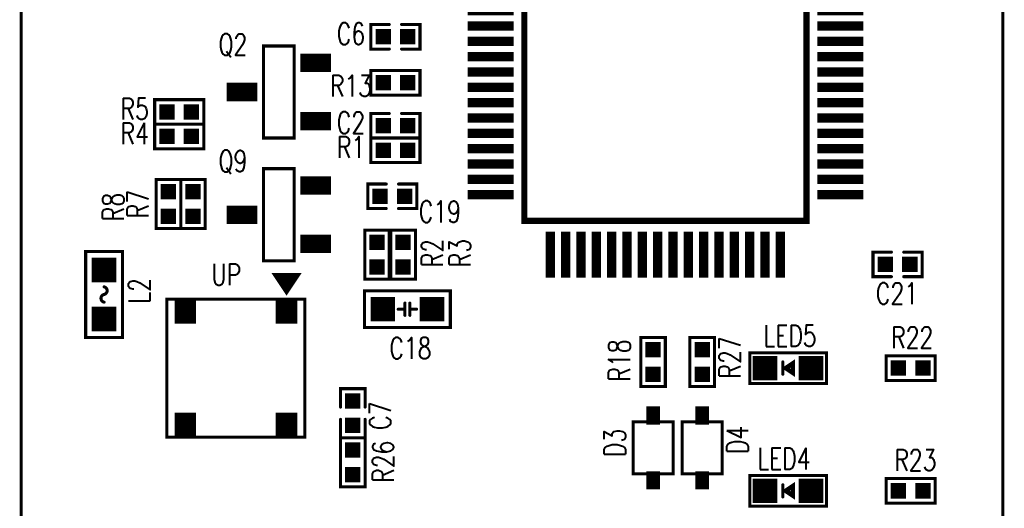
# Model space of a CAD drawing. Extents: x -1.2 to 32.1, y -19.6 to 61.6.
# Tile 2 of 3: x -0.1 to 32, y 21.4 to 37.4. Entities that reach past the tile are written whole.
import ezdxf
from ezdxf.enums import TextEntityAlignment as Align

# ---------------------------------------------------------------- set-up
doc = ezdxf.new("R2010")
doc.units = 0
doc.header["$MEASUREMENT"] = 0
doc.layers.get('0').update_dxf_attribs({"linetype": 'CONTINUOUS'})
for name, color, linetype in [('BOARD_OUTLINE_00', 254, 'CONTINUOUS'), ('DRIL_NPLTE_THRU_01', 96, 'CONTINUOUS'), ('DRIL_PLTE_THRU_01', 96, 'CONTINUOUS'), ('PADS_INNER', 3, 'CONTINUOUS'), ('PADS_TOP', 3, 'CONTINUOUS'), ('PART_NAME_01', 254, 'CONTINUOUS'), ('PART_TOP_2DLINE_00', 255, 'CONTINUOUS'), ('PART_TOP_2DLINE_01', 255, 'CONTINUOUS'), ('PART_TOP_2DLINE_126', 254, 'CONTINUOUS')]:
    doc.layers.add(name, color=color, linetype=linetype)
doc.styles.add('W0$1', font='simplex', dxfattribs={"width": 0.75})

# ---------------------------------------------------------------- blocks, each defined once
blk = doc.blocks.new('BOARD_1')
at = {"layer": 'BOARD_OUTLINE_00', "const_width": 0.1}
blk.add_lwpolyline([(0, -1), (32, -1), (32, 59), (0, 59)], close=True, dxfattribs=at)
blk = doc.blocks.new('SMOOTH_0$1')
at = {"const_width": 0.05}
blk.add_lwpolyline([(-0.025, 0, 1), (0.025, 0, 1)], format="xyb", close=True, dxfattribs=at)
blk = doc.blocks.new('PART_BODY_TOP_6')
at = {"layer": 'PART_TOP_2DLINE_01', "const_width": 0.1}
for points in [[(-0.2, 0.4), (-0.8, 0.4), (-0.8, -0.4), (-0.2, -0.4)], [(0.2, 0.4), (0.8, 0.4), (0.8, -0.4), (0.2, -0.4)]]:
    blk.add_lwpolyline(points, dxfattribs=at)
at = {"layer": 'PART_TOP_2DLINE_01'}
for p in [(-0.8, 0.4), (-0.2, 0.4), (0.2, 0.4), (0.8, 0.4), (-0.8, -0.4), (-0.2, -0.4), (0.2, -0.4), (0.8, -0.4)]:
    blk.add_blockref('SMOOTH_0$1', p, dxfattribs=at)
blk = doc.blocks.new('DRIL_HOLE_0')
blk.add_lwpolyline([(0, 0, 1), (0, 0, 1)], format="xyb", close=True)
blk = doc.blocks.new('PAD_0')
blk.add_lwpolyline([(0, 0, 1), (0, 0, 1)], format="xyb", close=True)
blk = doc.blocks.new('PAD_1')
at = {"const_width": 0.5}
blk.add_lwpolyline([(-0.25, 0), (0.25, 0)], dxfattribs=at)
blk = doc.blocks.new('STK_TOP_5')
at = {"layer": 'DRIL_NPLTE_THRU_01'}
blk.add_blockref('DRIL_HOLE_0', (0, 0), dxfattribs=at)
at = {"layer": 'PADS_INNER'}
blk.add_blockref('PAD_0', (0, 0), dxfattribs=at)
at = {"layer": 'PADS_TOP'}
blk.add_blockref('PAD_1', (0, 0), dxfattribs=at)
blk = doc.blocks.new('SYM_TOP_4')
for name, p in [('PART_BODY_TOP_6', (0, 0)), ('STK_TOP_5', (-0.4, 0)), ('STK_TOP_5', (0.4, 0))]:
    blk.add_blockref(name, p)
blk = doc.blocks.new('PART_TOP_2')
blk.add_blockref('SYM_TOP_4', (0, 0))
at = {"layer": 'PART_NAME_01', "style": 'W0$1', "width": 0.75}
blk.add_text('C19', height=0.7, rotation=180, dxfattribs=at).set_placement((-1.55, 0.5), align=Align.MIDDLE_CENTER)
blk = doc.blocks.new('PART_TOP_3')
blk.add_blockref('SYM_TOP_4', (0, 0))
at = {"layer": 'PART_NAME_01', "style": 'W0$1', "width": 0.75}
blk.add_text('C2', height=0.7, rotation=180, dxfattribs=at).set_placement((1.45, -0.1), align=Align.MIDDLE_CENTER)
blk = doc.blocks.new('PART_TOP_5')
blk.add_blockref('SYM_TOP_4', (0, 0))
at = {"layer": 'PART_NAME_01', "style": 'W0$1', "width": 0.75}
blk.add_text('C21', height=0.7, dxfattribs=at).set_placement((-0.02, -0.95), align=Align.MIDDLE_CENTER)
blk = doc.blocks.new('PART_TOP_12')
blk.add_blockref('SYM_TOP_4', (0, 0))
at = {"layer": 'PART_NAME_01', "style": 'W0$1', "width": 0.75}
blk.add_text('C6', height=0.7, rotation=180, dxfattribs=at).set_placement((1.45, -0.1), align=Align.MIDDLE_CENTER)
blk = doc.blocks.new('PART_BODY_TOP_7')
at = {"layer": 'PART_TOP_2DLINE_00', "const_width": 0.1}
blk.add_lwpolyline([(-1.4, 0.6), (1.4, 0.6), (1.4, -0.6), (-1.4, -0.6)], close=True, dxfattribs=at)
for points in [[(-0.3, 0), (-0.08, 0)], [(-0.08, 0.2), (-0.08, -0.2)], [(0.08, 0.2), (0.08, -0.2)], [(0.08, 0), (0.3, 0)]]:
    blk.add_lwpolyline(points, dxfattribs=at)
at = {"layer": 'PART_TOP_2DLINE_00'}
for p in [(-1.4, 0.6), (1.4, 0.6), (-0.3, 0), (-0.08, 0.2), (-0.08, 0), (0.08, 0.2), (0.08, 0), (0.3, 0), (-0.08, -0.2), (0.08, -0.2), (-1.4, -0.6), (1.4, -0.6)]:
    blk.add_blockref('SMOOTH_0$1', p, dxfattribs=at)
blk = doc.blocks.new('PAD_2')
at = {"const_width": 0.8}
blk.add_lwpolyline([(-0.4, 0), (0.4, 0)], dxfattribs=at)
blk = doc.blocks.new('STK_TOP_6')
at = {"layer": 'DRIL_NPLTE_THRU_01'}
blk.add_blockref('DRIL_HOLE_0', (0, 0), dxfattribs=at)
at = {"layer": 'PADS_INNER'}
blk.add_blockref('PAD_0', (0, 0), dxfattribs=at)
at = {"layer": 'PADS_TOP'}
blk.add_blockref('PAD_2', (0, 0), dxfattribs=at)
blk = doc.blocks.new('SYM_TOP_5')
for name, p in [('PART_BODY_TOP_7', (0, 0)), ('STK_TOP_6', (-0.8, 0)), ('STK_TOP_6', (0.8, 0))]:
    blk.add_blockref(name, p)
blk = doc.blocks.new('PART_TOP_17')
blk.add_blockref('SYM_TOP_5', (0, 0))
at = {"layer": 'PART_NAME_01', "style": 'W0$1', "width": 0.75}
blk.add_text('C18', height=0.7, rotation=180, dxfattribs=at).set_placement((0.59, 1.62))
blk = doc.blocks.new('PART_BODY_TOP_14')
at = {"layer": 'PART_TOP_2DLINE_00', "const_width": 0.1}
blk.add_lwpolyline([(-1.5, 0.5), (1.5, 0.5), (1.5, -0.5), (-1.5, -0.5)], close=True, dxfattribs=at)
at = {"layer": 'PART_TOP_2DLINE_00'}
for p in [(-1.5, 0.5), (1.5, 0.5), (-1.5, -0.5), (1.5, -0.5)]:
    blk.add_blockref('SMOOTH_0$1', p, dxfattribs=at)
blk = doc.blocks.new('PAD_3')
at = {"const_width": 0.6}
blk.add_lwpolyline([(-0.5, 0), (0.5, 0)], dxfattribs=at)
blk = doc.blocks.new('STK_TOP_7')
at = {"layer": 'DRIL_NPLTE_THRU_01'}
blk.add_blockref('DRIL_HOLE_0', (0, 0), dxfattribs=at)
at = {"layer": 'PADS_INNER'}
blk.add_blockref('PAD_0', (0, 0), dxfattribs=at)
at = {"layer": 'PADS_TOP', "rotation": 90}
blk.add_blockref('PAD_3', (0, 0), dxfattribs=at)
blk = doc.blocks.new('SYM_TOP_12')
for name, p in [('STK_TOP_7', (0, 1.2)), ('PART_BODY_TOP_14', (0, 0)), ('STK_TOP_7', (-0.95, -1.2)), ('STK_TOP_7', (0.95, -1.2))]:
    blk.add_blockref(name, p)
blk = doc.blocks.new('PART_TOP_21')
blk.add_blockref('SYM_TOP_12', (0, 0))
at = {"layer": 'PART_NAME_01', "style": 'W0$1', "width": 0.75}
blk.add_text('Q2', height=0.7, rotation=270, dxfattribs=at).set_placement((1.55, 1.5), align=Align.MIDDLE_CENTER)
blk = doc.blocks.new('PART_BODY_TOP_10')
at = {"layer": 'PART_TOP_2DLINE_01', "const_width": 0.1}
blk.add_lwpolyline([(-0.8, 0.4), (0.8, 0.4), (0.8, -0.4), (-0.8, -0.4)], close=True, dxfattribs=at)
at = {"layer": 'PART_TOP_2DLINE_01'}
for p in [(-0.8, 0.4), (0.8, 0.4), (-0.8, -0.4), (0.8, -0.4)]:
    blk.add_blockref('SMOOTH_0$1', p, dxfattribs=at)
blk = doc.blocks.new('STK_TOP_8')
at = {"layer": 'DRIL_NPLTE_THRU_01'}
blk.add_blockref('DRIL_HOLE_0', (0, 0), dxfattribs=at)
at = {"layer": 'PADS_INNER'}
blk.add_blockref('PAD_0', (0, 0), dxfattribs=at)
at = {"layer": 'PADS_TOP'}
blk.add_blockref('PAD_1', (0, 0), dxfattribs=at)
blk = doc.blocks.new('SYM_TOP_8')
for name, p in [('PART_BODY_TOP_10', (0, 0)), ('STK_TOP_8', (-0.4, 0)), ('STK_TOP_8', (0.4, 0))]:
    blk.add_blockref(name, p)
blk = doc.blocks.new('PART_TOP_23')
blk.add_blockref('SYM_TOP_8', (0, 0))
at = {"layer": 'PART_NAME_01', "style": 'W0$1', "width": 0.75}
blk.add_text('R1', height=0.7, rotation=180, dxfattribs=at).set_placement((1.45, -0.1), align=Align.MIDDLE_CENTER)
blk = doc.blocks.new('PART_TOP_27')
blk.add_blockref('SYM_TOP_8', (0, 0))
at = {"layer": 'PART_NAME_01', "style": 'W0$1', "width": 0.75}
blk.add_text('R13', height=0.7, rotation=180, dxfattribs=at).set_placement((1.45, 0.1), align=Align.MIDDLE_CENTER)
blk = doc.blocks.new('PART_TOP_30')
blk.add_blockref('SYM_TOP_8', (0, 0))
at = {"layer": 'PART_NAME_01', "style": 'W0$1', "width": 0.75}
blk.add_text('R2', height=0.7, dxfattribs=at).set_placement((0.05, -1.8), align=Align.MIDDLE_CENTER)
blk = doc.blocks.new('PART_TOP_35')
blk.add_blockref('SYM_TOP_8', (0, 0))
at = {"layer": 'PART_NAME_01', "style": 'W0$1', "width": 0.75}
blk.add_text('R3', height=0.7, dxfattribs=at).set_placement((0.05, -1.85), align=Align.MIDDLE_CENTER)
blk = doc.blocks.new('PART_TOP_36')
blk.add_blockref('SYM_TOP_8', (0, 0))
at = {"layer": 'PART_NAME_01', "style": 'W0$1', "width": 0.75}
blk.add_text('R4', height=0.7, dxfattribs=at).set_placement((-1.45, 0.1), align=Align.MIDDLE_CENTER)
blk = doc.blocks.new('PART_TOP_37')
blk.add_blockref('SYM_TOP_8', (0, 0))
at = {"layer": 'PART_NAME_01', "style": 'W0$1', "width": 0.75}
blk.add_text('R5', height=0.7, rotation=180, dxfattribs=at).set_placement((1.45, -0.1), align=Align.MIDDLE_CENTER)
blk = doc.blocks.new('PART_TOP_39')
blk.add_blockref('SYM_TOP_8', (0, 0))
at = {"layer": 'PART_NAME_01', "style": 'W0$1', "width": 0.75}
blk.add_text('R7', height=0.7, rotation=180, dxfattribs=at).set_placement((0, -1.8), align=Align.MIDDLE_CENTER)
blk = doc.blocks.new('PART_TOP_40')
blk.add_blockref('SYM_TOP_8', (0, 0))
at = {"layer": 'PART_NAME_01', "style": 'W0$1', "width": 0.75}
blk.add_text('R8', height=0.7, rotation=180, dxfattribs=at).set_placement((0.1, -1.8), align=Align.MIDDLE_CENTER)
blk = doc.blocks.new('SMOOTH_0$2')
at = {"const_width": 0.1}
blk.add_lwpolyline([(-0.05, 0, 1), (0.05, 0, 1)], format="xyb", close=True, dxfattribs=at)
blk = doc.blocks.new('PART_BODY_TOP_11')
at = {"layer": 'PART_TOP_2DLINE_00'}
for points, const_width in [([(-6.325, 4.4, 1), (-6.075, 4.4, 1)], 0.25), ([(-3.95, 3.7, 1), (-3.45, 3.7, 1)], 0.5)]:
    blk.add_lwpolyline(points, format="xyb", close=True, dxfattribs=dict(at, const_width=const_width))
at = {"layer": 'PART_TOP_2DLINE_00', "const_width": 0.2}
blk.add_lwpolyline([(-4.6, -4.6), (-4.6, 4.6), (4.6, 4.6), (4.6, -4.6)], close=True, dxfattribs=at)
at = {"layer": 'PART_TOP_2DLINE_00'}
for p in [(-4.6, 4.6), (4.6, 4.6), (-4.6, -4.6), (4.6, -4.6)]:
    blk.add_blockref('SMOOTH_0$2', p, dxfattribs=at)
blk = doc.blocks.new('PAD_4')
at = {"const_width": 0.3}
blk.add_lwpolyline([(-0.75, 0), (0.75, 0)], dxfattribs=at)
blk = doc.blocks.new('STK_TOP_9')
at = {"layer": 'DRIL_NPLTE_THRU_01'}
blk.add_blockref('DRIL_HOLE_0', (0, 0), dxfattribs=at)
at = {"layer": 'PADS_INNER'}
blk.add_blockref('PAD_0', (0, 0), dxfattribs=at)
at = {"layer": 'PADS_TOP'}
blk.add_blockref('PAD_4', (0, 0), dxfattribs=at)
blk = doc.blocks.new('STK_TOP_10')
at = {"layer": 'DRIL_NPLTE_THRU_01'}
blk.add_blockref('DRIL_HOLE_0', (0, 0), dxfattribs=at)
at = {"layer": 'PADS_INNER'}
blk.add_blockref('PAD_0', (0, 0), dxfattribs=at)
at = {"layer": 'PADS_TOP', "rotation": 90}
blk.add_blockref('PAD_4', (0, 0), dxfattribs=at)
blk = doc.blocks.new('SYM_TOP_9')
for name, p in [('STK_TOP_10', (-3.75, 5.7)), ('STK_TOP_10', (-3.25, 5.7)), ('STK_TOP_10', (-2.75, 5.7)), ('STK_TOP_10', (-2.25, 5.7)), ('STK_TOP_10', (-1.75, 5.7)), ('STK_TOP_10', (-1.25, 5.7)), ('STK_TOP_10', (-0.75, 5.7)), ('STK_TOP_10', (-0.25, 5.7)), ('STK_TOP_10', (0.25, 5.7)), ('STK_TOP_10', (0.75, 5.7)), ('STK_TOP_10', (1.25, 5.7)), ('STK_TOP_10', (1.75, 5.7)), ('STK_TOP_10', (2.25, 5.7)), ('STK_TOP_10', (2.75, 5.7)), ('STK_TOP_10', (3.25, 5.7)), ('STK_TOP_10', (3.75, 5.7)), ('PART_BODY_TOP_11', (0, 0)), ('STK_TOP_9', (-5.7, 3.75)), ('STK_TOP_9', (5.7, 3.75)), ('STK_TOP_9', (-5.7, 3.25)), ('STK_TOP_9', (5.7, 3.25)), ('STK_TOP_9', (-5.7, 2.75)), ('STK_TOP_9', (5.7, 2.75)), ('STK_TOP_9', (-5.7, 2.25)), ('STK_TOP_9', (5.7, 2.25)), ('STK_TOP_9', (-5.7, 1.75)), ('STK_TOP_9', (5.7, 1.75)), ('STK_TOP_9', (-5.7, 1.25)), ('STK_TOP_9', (5.7, 1.25)), ('STK_TOP_9', (-5.7, 0.75)), ('STK_TOP_9', (5.7, 0.75)), ('STK_TOP_9', (-5.7, 0.25)), ('STK_TOP_9', (5.7, 0.25)), ('STK_TOP_9', (-5.7, -0.25)), ('STK_TOP_9', (5.7, -0.25)), ('STK_TOP_9', (-5.7, -0.75)), ('STK_TOP_9', (5.7, -0.75)), ('STK_TOP_9', (-5.7, -1.25)), ('STK_TOP_9', (5.7, -1.25)), ('STK_TOP_9', (-5.7, -1.75)), ('STK_TOP_9', (5.7, -1.75)), ('STK_TOP_9', (-5.7, -2.25)), ('STK_TOP_9', (5.7, -2.25)), ('STK_TOP_9', (-5.7, -2.75)), ('STK_TOP_9', (5.7, -2.75)), ('STK_TOP_9', (-5.7, -3.25)), ('STK_TOP_9', (5.7, -3.25)), ('STK_TOP_9', (-5.7, -3.75)), ('STK_TOP_9', (5.7, -3.75)), ('STK_TOP_10', (-3.75, -5.7)), ('STK_TOP_10', (-3.25, -5.7)), ('STK_TOP_10', (-2.75, -5.7)), ('STK_TOP_10', (-2.25, -5.7)), ('STK_TOP_10', (-1.75, -5.7)), ('STK_TOP_10', (-1.25, -5.7)), ('STK_TOP_10', (-0.75, -5.7)), ('STK_TOP_10', (-0.25, -5.7)), ('STK_TOP_10', (0.25, -5.7)), ('STK_TOP_10', (0.75, -5.7)), ('STK_TOP_10', (1.25, -5.7)), ('STK_TOP_10', (1.75, -5.7)), ('STK_TOP_10', (2.25, -5.7)), ('STK_TOP_10', (2.75, -5.7)), ('STK_TOP_10', (3.25, -5.7)), ('STK_TOP_10', (3.75, -5.7))]:
    blk.add_blockref(name, p)
blk = doc.blocks.new('PART_TOP_42')
blk.add_blockref('SYM_TOP_9', (0, 0))
at = {"layer": 'PART_NAME_01', "style": 'W0$1', "width": 0.75}
blk.add_text('U1', height=0.7, rotation=90, dxfattribs=at).set_placement((-6.52, 5.9), align=Align.MIDDLE_CENTER)
blk = doc.blocks.new('PART_BODY_TOP_9')
at = {"layer": 'PART_TOP_2DLINE_00', "const_width": 0.1}
blk.add_lwpolyline([(-1.5, 0.5), (1.5, 0.5), (1.5, -0.5), (-1.5, -0.5)], close=True, dxfattribs=at)
at = {"layer": 'PART_TOP_2DLINE_00'}
for p in [(-1.5, 0.5), (1.5, 0.5), (-1.5, -0.5), (1.5, -0.5)]:
    blk.add_blockref('SMOOTH_0$1', p, dxfattribs=at)
blk = doc.blocks.new('SYM_TOP_7')
for name, p in [('STK_TOP_7', (0, 1.2)), ('PART_BODY_TOP_9', (0, 0)), ('STK_TOP_7', (-0.95, -1.2)), ('STK_TOP_7', (0.95, -1.2))]:
    blk.add_blockref(name, p)
blk = doc.blocks.new('PART_TOP_52')
blk.add_blockref('SYM_TOP_7', (0, 0))
at = {"layer": 'PART_NAME_01', "style": 'W0$1', "width": 0.75}
blk.add_text('Q9', height=0.7, rotation=270, dxfattribs=at).set_placement((1.75, 1.5), align=Align.MIDDLE_CENTER)
blk = doc.blocks.new('PART_TOP_54')
blk.add_blockref('SYM_TOP_8', (0, 0))
at = {"layer": 'PART_NAME_01', "style": 'W0$1', "width": 0.75}
blk.add_text('R18', height=0.7, dxfattribs=at).set_placement((0.05, 1.1), align=Align.MIDDLE_CENTER)
blk = doc.blocks.new('PART_TOP_55')
blk.add_blockref('SYM_TOP_8', (0, 0))
at = {"layer": 'PART_NAME_01', "style": 'W0$1', "width": 0.75}
blk.add_text('R27', height=0.7, dxfattribs=at).set_placement((0.15, -0.9), align=Align.MIDDLE_CENTER)
blk = doc.blocks.new('PART_BODY_TOP_20')
at = {"layer": 'PART_TOP_2DLINE_00', "const_width": 0.1}
blk.add_lwpolyline([(-1.4, 0.6), (1.4, 0.6), (1.4, -0.6), (-1.4, -0.6)], close=True, dxfattribs=at)
for points in [[(-0.25, 0, -0.799719), (0, 0)], [(0.25, 0, -0.799719), (0, 0)]]:
    blk.add_lwpolyline(points, format="xyb", dxfattribs=at)
at = {"layer": 'PART_TOP_2DLINE_00'}
for p in [(-1.4, 0.6), (1.4, 0.6), (-0.25, 0), (0, 0), (0, 0), (0.25, 0), (-1.4, -0.6), (1.4, -0.6)]:
    blk.add_blockref('SMOOTH_0$1', p, dxfattribs=at)
blk = doc.blocks.new('SYM_TOP_18')
for name, p in [('PART_BODY_TOP_20', (0, 0)), ('STK_TOP_6', (-0.8, 0)), ('STK_TOP_6', (0.8, 0))]:
    blk.add_blockref(name, p)
blk = doc.blocks.new('PART_TOP_56')
blk.add_blockref('SYM_TOP_18', (0, 0))
at = {"layer": 'PART_NAME_01', "style": 'W0$1', "width": 0.75}
blk.add_text('L2', height=0.7, rotation=180, dxfattribs=at).set_placement((0.3, 1.5))
blk = doc.blocks.new('PART_BODY_TOP_22')
at = {"layer": 'PART_TOP_2DLINE_01', "const_width": 0.1}
blk.add_lwpolyline([(-3.05, 2.05), (-2.45, 1.65), (-3.05, 1.25)], close=True, dxfattribs=at)
for points in [[(-3.05, 1.95), (-2.9, 1.95)], [(-3.05, 1.85), (-2.75, 1.85)], [(-3.05, 1.75), (-2.6, 1.75)], [(-3.05, 1.65), (-2.45, 1.65)], [(-3.05, 1.55), (-2.6, 1.55)], [(-3.05, 1.45), (-2.75, 1.45)], [(-3.05, 1.35), (-2.9, 1.35)]]:
    blk.add_lwpolyline(points, dxfattribs=at)
at = {"layer": 'PART_TOP_2DLINE_126', "const_width": 0.1}
for points in [[(-2.25, 2.25), (2.25, 2.25), (2.25, -2.25), (-2.25, -2.25)], [(-2.25, -2.25), (2.25, -2.25), (2.25, 2.25), (-2.25, 2.25)]]:
    blk.add_lwpolyline(points, close=True, dxfattribs=at)
at = {"layer": 'PART_TOP_2DLINE_01'}
for p in [(-3.05, 2.05), (-3.05, 1.95), (-2.9, 1.95), (-3.05, 1.85), (-3.05, 1.75), (-3.05, 1.65), (-2.75, 1.85), (-2.6, 1.75), (-2.45, 1.65), (-2.45, 1.65), (-3.05, 1.55), (-3.05, 1.45), (-3.05, 1.35), (-3.05, 1.25), (-2.9, 1.35), (-2.75, 1.45), (-2.6, 1.55)]:
    blk.add_blockref('SMOOTH_0$1', p, dxfattribs=at)
at = {"layer": 'PART_TOP_2DLINE_126'}
for p in [(-2.25, 2.25), (-2.25, 2.25), (2.25, 2.25), (2.25, 2.25), (-2.25, -2.25), (-2.25, -2.25), (2.25, -2.25), (2.25, -2.25)]:
    blk.add_blockref('SMOOTH_0$1', p, dxfattribs=at)
blk = doc.blocks.new('PAD_15')
at = {"const_width": 0.7}
blk.add_lwpolyline([(-0.425, 0), (0.425, 0)], dxfattribs=at)
blk = doc.blocks.new('STK_TOP_22')
at = {"layer": 'DRIL_NPLTE_THRU_01'}
blk.add_blockref('DRIL_HOLE_0', (0, 0), dxfattribs=at)
at = {"layer": 'PADS_INNER'}
blk.add_blockref('PAD_0', (0, 0), dxfattribs=at)
at = {"layer": 'PADS_TOP'}
blk.add_blockref('PAD_15', (0, 0), dxfattribs=at)
blk = doc.blocks.new('SYM_TOP_20')
for name, p in [('PART_BODY_TOP_22', (0, 0)), ('STK_TOP_22', (-1.875, 1.65)), ('STK_TOP_22', (1.875, 1.65)), ('STK_TOP_22', (-1.875, -1.65)), ('STK_TOP_22', (1.875, -1.65))]:
    blk.add_blockref(name, p)
blk = doc.blocks.new('PART_TOP_60')
blk.add_blockref('SYM_TOP_20', (0, 0))
at = {"layer": 'PART_NAME_01', "style": 'W0$1', "width": 0.75}
blk.add_text('UP', height=0.7, rotation=90, dxfattribs=at).set_placement((-2.7, -0.8))
blk = doc.blocks.new('PART_TOP_63')
blk.add_blockref('SYM_TOP_8', (0, 0))
at = {"layer": 'PART_NAME_01', "style": 'W0$1', "width": 0.75}
blk.add_text('R22', height=0.7, dxfattribs=at).set_placement((0.05, 1), align=Align.MIDDLE_CENTER)
blk = doc.blocks.new('PART_TOP_64')
blk.add_blockref('SYM_TOP_8', (0, 0))
at = {"layer": 'PART_NAME_01', "style": 'W0$1', "width": 0.75}
blk.add_text('R23', height=0.7, dxfattribs=at).set_placement((0.15, 1), align=Align.MIDDLE_CENTER)
blk = doc.blocks.new('PART_BODY_TOP_23')
at = {"layer": 'PART_TOP_2DLINE_01', "const_width": 0.1}
for points in [[(-1.249, 0.5), (1.25, 0.5), (1.25, -0.501), (-1.249, -0.501)], [(-0.12, 0), (0.18, 0.2), (0.18, -0.2)]]:
    blk.add_lwpolyline(points, close=True, dxfattribs=at)
for points in [[(-0.17, 0.2), (-0.17, -0.2)], [(0, 0), (0.11, 0.07), (0.11, -0.07), (0, 0)]]:
    blk.add_lwpolyline(points, dxfattribs=at)
at = {"layer": 'PART_TOP_2DLINE_01'}
for p in [(-1.249, 0.5), (1.25, 0.5), (-0.17, 0.2), (-0.12, 0), (0, 0), (0, 0), (0.11, 0.07), (0.18, 0.2), (-0.17, -0.2), (0.11, -0.07), (0.18, -0.2), (-1.249, -0.501), (1.25, -0.501)]:
    blk.add_blockref('SMOOTH_0$1', p, dxfattribs=at)
blk = doc.blocks.new('STK_TOP_23')
at = {"layer": 'DRIL_NPLTE_THRU_01'}
blk.add_blockref('DRIL_HOLE_0', (0, 0), dxfattribs=at)
at = {"layer": 'PADS_INNER'}
blk.add_blockref('PAD_0', (0, 0), dxfattribs=at)
at = {"layer": 'PADS_TOP'}
blk.add_blockref('PAD_2', (0, 0), dxfattribs=at)
blk = doc.blocks.new('SYM_TOP_21')
for name, p in [('STK_TOP_23', (-0.75, 0)), ('PART_BODY_TOP_23', (0, 0)), ('STK_TOP_23', (0.75, 0))]:
    blk.add_blockref(name, p)
blk = doc.blocks.new('PART_TOP_66')
blk.add_blockref('SYM_TOP_21', (0, 0))
at = {"layer": 'PART_NAME_01', "style": 'W0$1', "width": 0.75}
blk.add_text('LED4', height=0.7, dxfattribs=at).set_placement((-1, 0.7))
blk = doc.blocks.new('PART_TOP_67')
blk.add_blockref('SYM_TOP_21', (0, 0))
at = {"layer": 'PART_NAME_01', "style": 'W0$1', "width": 0.75}
blk.add_text('LED5', height=0.7, dxfattribs=at).set_placement((-0.8, 0.7))
blk = doc.blocks.new('PART_TOP_70')
blk.add_blockref('SYM_TOP_4', (0, 0))
at = {"layer": 'PART_NAME_01', "style": 'W0$1', "width": 0.75}
blk.add_text('C7', height=0.7, rotation=180, dxfattribs=at).set_placement((0.08, 0.89), align=Align.MIDDLE_CENTER)
blk = doc.blocks.new('PART_TOP_73')
blk.add_blockref('SYM_TOP_8', (0, 0))
at = {"layer": 'PART_NAME_01', "style": 'W0$1', "width": 0.75}
blk.add_text('R26', height=0.7, rotation=180, dxfattribs=at).set_placement((-0.02, 0.99), align=Align.MIDDLE_CENTER)
blk = doc.blocks.new('PART_BODY_TOP_29')
at = {"layer": 'PART_TOP_2DLINE_00', "const_width": 0.1}
blk.add_lwpolyline([(-0.85, -0.65), (0.85, -0.65), (0.85, 0.65), (-0.85, 0.65)], close=True, dxfattribs=at)
at = {"layer": 'PART_TOP_2DLINE_00'}
for p in [(-0.85, 0.65), (0.85, 0.65), (-0.85, -0.65), (0.85, -0.65)]:
    blk.add_blockref('SMOOTH_0$1', p, dxfattribs=at)
blk = doc.blocks.new('PAD_25')
at = {"const_width": 0.45}
blk.add_lwpolyline([(-0.295, 0), (0.295, 0)], dxfattribs=at)
blk = doc.blocks.new('STK_TOP_31')
at = {"layer": 'DRIL_PLTE_THRU_01'}
blk.add_blockref('DRIL_HOLE_0', (0, 0), dxfattribs=at)
at = {"layer": 'PADS_INNER'}
blk.add_blockref('PAD_0', (0, 0), dxfattribs=at)
at = {"layer": 'PADS_TOP'}
blk.add_blockref('PAD_25', (0, 0), dxfattribs=at)
blk = doc.blocks.new('SYM_TOP_27')
for name, p in [('PART_BODY_TOP_29', (0, 0)), ('STK_TOP_31', (-1.055, 0)), ('STK_TOP_31', (1.055, 0))]:
    blk.add_blockref(name, p)
blk = doc.blocks.new('PART_TOP_82')
blk.add_blockref('SYM_TOP_27', (0, 0))
at = {"layer": 'PART_NAME_01', "style": 'W0$1', "width": 0.75}
blk.add_text('D3', height=0.7, rotation=180, dxfattribs=at).set_placement((0.3, -0.9))
blk = doc.blocks.new('PART_TOP_83')
blk.add_blockref('SYM_TOP_27', (0, 0))
at = {"layer": 'PART_NAME_01', "style": 'W0$1', "width": 0.75}
blk.add_text('D4', height=0.7, rotation=180, dxfattribs=at).set_placement((0.2, 1.5))

msp = doc.modelspace()

# ---------------------------------------------------------------- block references
for name, p in [('BOARD_1', (0, 1)), ('PART_TOP_36', (5.15, 33.55)), ('PART_TOP_5', (28.57, 29.38)), ('PART_TOP_67', (25, 26)), ('PART_TOP_63', (29, 26)), ('PART_TOP_66', (25, 22)), ('PART_TOP_64', (29, 22))]:
    msp.add_blockref(name, p)
for name, p, rotation in [('PART_TOP_42', (21, 35.4), 270), ('PART_TOP_12', (12.2, 36.8), 180), ('PART_TOP_21', (8.4, 35), 90), ('PART_TOP_27', (12.2, 35.3), 180), ('PART_TOP_37', (5.15, 34.35), 180), ('PART_TOP_3', (12.2, 33.9), 180), ('PART_TOP_23', (12.2, 33.1), 180), ('PART_TOP_52', (8.4, 31), 90), ('PART_TOP_40', (4.8, 31.35), 270), ('PART_TOP_39', (5.6, 31.35), 270), ('PART_TOP_2', (12.1, 31.6), 180), ('PART_TOP_30', (11.6, 29.7), 90), ('PART_TOP_35', (12.45, 29.7), 90), ('PART_TOP_56', (2.7, 28.4), 270), ('PART_TOP_60', (7, 26), 270), ('PART_TOP_17', (12.59, 27.92), 180), ('PART_TOP_54', (20.6, 26.2), 90), ('PART_TOP_55', (22.2, 26.2), 90), ('PART_TOP_70', (10.81, 24.53), 270), ('PART_TOP_82', (20.6, 23.4), 270), ('PART_TOP_83', (22.2, 23.4), 270), ('PART_TOP_73', (10.81, 22.93), 270)]:
    msp.add_blockref(name, p, dxfattribs=dict(rotation=rotation))

doc.saveas('drawing.dxf')
